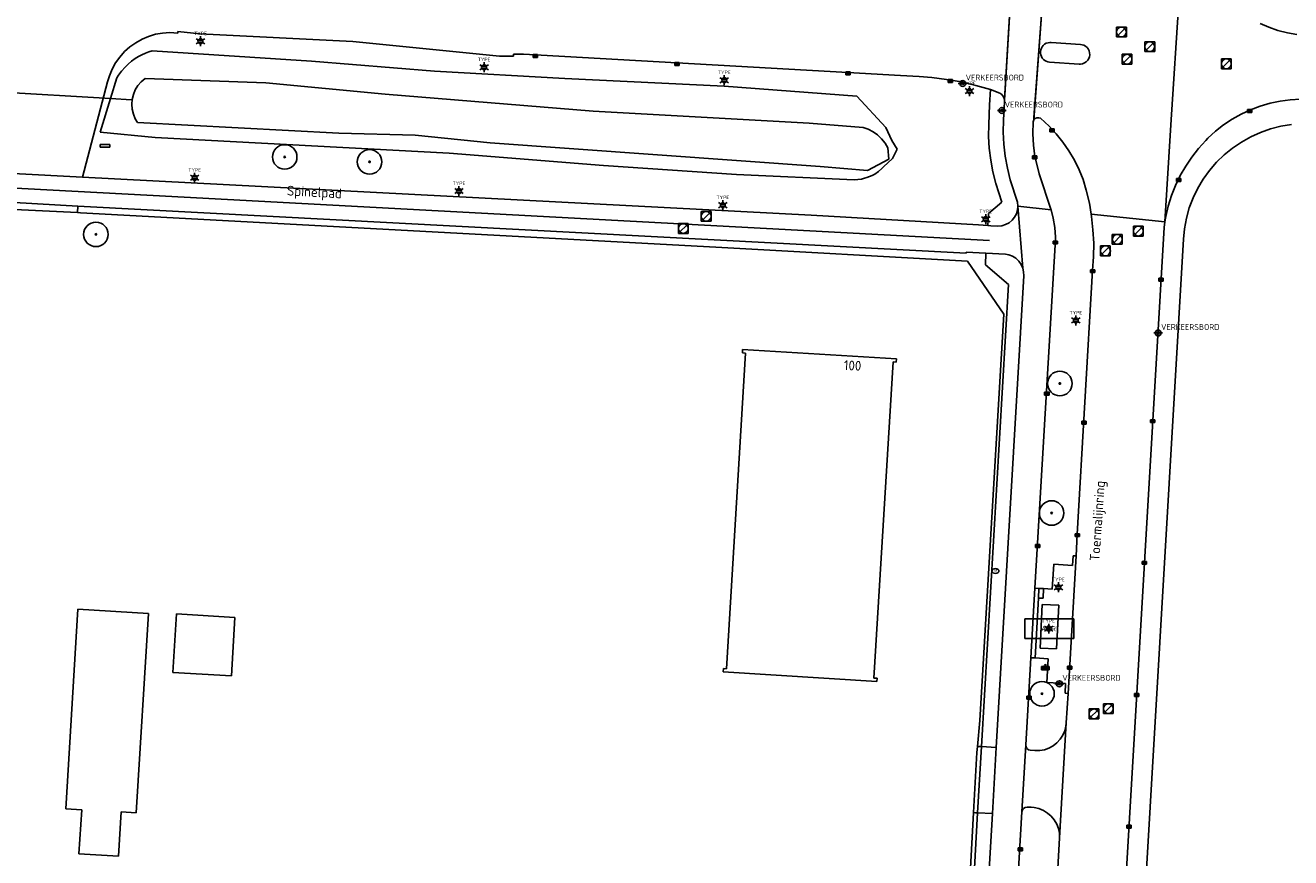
# Model space of a CAD drawing. Header units: metres. Extents: x 102000 to 105000, y 414600 to 420766.
# Tile 149 of 206: x 102756 to 102885, y 420154 to 420239. Entities that reach past the tile are written whole.
import ezdxf
from ezdxf.enums import TextEntityAlignment as Align

# ---------------------------------------------------------------- set-up
doc = ezdxf.new("R2010")
doc.units = ezdxf.units.M
doc.layers.get('0').update_dxf_attribs({"color": 8})
doc.styles.add('MtXpl_NLCS-ISO', font='NLCS-ISO.ttf')
doc.styles.add('NLCS-ISO', font='NLCS-ISO.ttf')

msp = doc.modelspace()

# ---------------------------------------------------------------- hatches: boundary and pattern name
at = {"ltscale": 0.1}
h = msp.add_hatch(color=256, dxfattribs=at)
edge = h.paths.add_edge_path()
edge.add_arc((102782.03, 420225.09), 0.075, 0, 360)
h = msp.add_hatch(color=256, dxfattribs=at)
edge = h.paths.add_edge_path()
edge.add_arc((102790.68, 420224.59), 0.075, 0, 360)
h = msp.add_hatch(color=256, dxfattribs=at)
edge = h.paths.add_edge_path()
edge.add_arc((102762.78, 420217.2), 0.075, 0, 360)
h = msp.add_hatch(color=256, dxfattribs=at)
edge = h.paths.add_edge_path()
edge.add_arc((102861.06, 420202), 0.075, 0, 360)
h = msp.add_hatch(color=256, dxfattribs=at)
edge = h.paths.add_edge_path()
edge.add_arc((102860.22, 420188.8), 0.075, 0, 360)
h = msp.add_hatch(color=256, dxfattribs=at)
edge = h.paths.add_edge_path()
edge.add_arc((102859.24, 420170.38), 0.075, 0, 360)

# ---------------------------------------------------------------- linework, layer by layer
for p, q in [((102872.39, 420228.36), (102873.78, 420250.55)), ((102858.4, 420229.1), (102859.45, 420242.97)), ((102858.4, 420228.86), (102859.45, 420242.97)), ((102855.4, 420230.96), (102856.04, 420241.2)), ((102855.99, 420240.5), (102855.44, 420231.38)), ((102881.47, 420238.69), (102882.37, 420238.3)), ((102767.49, 420237.09), (102768.16, 420237.37)), ((102768.16, 420237.37), (102768.86, 420237.59)), ((102768.86, 420237.59), (102769.58, 420237.72)), ((102769.58, 420237.72), (102770.31, 420237.77)), ((102770.31, 420237.77), (102771.12, 420237.72)), ((102771.12, 420237.72), (102771.15, 420237.87)), ((102771.15, 420237.87), (102773.37, 420237.63)), ((102773.37, 420237.63), (102788.96, 420236.85)), ((102867.84, 420238.32), (102866.84, 420238.32)), ((102866.84, 420238.32), (102866.84, 420237.32)), ((102866.98, 420237.46), (102867.69, 420238.17)), ((102867.84, 420237.32), (102867.84, 420238.32)), ((102882.37, 420238.3), (102883.3, 420237.98)), ((102883.3, 420237.98), (102884.26, 420237.74)), ((102884.26, 420237.74), (102885.23, 420237.58)), ((102765.71, 420235.82), (102766.25, 420236.3)), ((102766.25, 420236.3), (102766.85, 420236.73)), ((102766.85, 420236.73), (102767.49, 420237.09)), ((102773.21, 420236.98), (102773.67, 420236.98)), ((102773.21, 420236.78), (102773.67, 420236.78)), ((102788.96, 420236.85), (102803.94, 420235.36)), ((102859.18, 420236.18), (102859.11, 420236)), ((102859.26, 420236.32), (102859.18, 420236.18)), ((102859.37, 420236.46), (102859.26, 420236.32)), ((102859.51, 420236.58), (102859.37, 420236.46)), ((102859.67, 420236.67), (102859.51, 420236.58)), ((102859.86, 420236.73), (102859.67, 420236.67)), ((102860.04, 420236.76), (102859.86, 420236.73)), ((102860.16, 420236.75), (102860.04, 420236.76)), ((102863.17, 420236.56), (102860.16, 420236.75)), ((102863.35, 420236.53), (102863.17, 420236.56)), ((102863.52, 420236.47), (102863.35, 420236.53)), ((102863.69, 420236.38), (102863.52, 420236.47)), ((102863.84, 420236.24), (102863.69, 420236.38)), ((102863.95, 420236.1), (102863.84, 420236.24)), ((102864.04, 420235.92), (102863.95, 420236.1)), ((102866.84, 420237.32), (102867.84, 420237.32)), ((102870.73, 420236.82), (102869.73, 420236.82)), ((102869.73, 420236.82), (102869.73, 420235.82)), ((102869.87, 420235.97), (102870.58, 420236.67)), ((102870.73, 420235.82), (102870.73, 420236.82)), ((102764.79, 420234.68), (102765.22, 420235.27)), ((102765.22, 420235.27), (102765.71, 420235.82)), ((102766.42, 420234.85), (102766.07, 420234.55)), ((102766.78, 420235.11), (102766.42, 420234.85)), ((102767.12, 420235.32), (102766.78, 420235.11)), ((102767.46, 420235.5), (102767.12, 420235.32)), ((102767.85, 420235.68), (102767.46, 420235.5)), ((102768.17, 420235.8), (102767.85, 420235.68)), ((102768.53, 420235.91), (102768.17, 420235.8)), ((102784.75, 420234.84), (102768.53, 420235.91)), ((102797.31, 420233.83), (102784.75, 420234.84)), ((102803.94, 420235.36), (102805.35, 420235.36)), ((102805.35, 420235.36), (102805.36, 420235.57)), ((102805.36, 420235.57), (102806.36, 420235.56)), ((102806.36, 420235.56), (102822.02, 420234.67)), ((102807.37, 420235.24), (102807.82, 420235.54)), ((102807.82, 420235.24), (102807.37, 420235.54)), ((102807.82, 420235.54), (102807.37, 420235.54)), ((102807.37, 420235.54), (102807.37, 420235.24)), ((102807.37, 420235.24), (102807.82, 420235.24)), ((102807.82, 420235.24), (102807.82, 420235.54)), ((102859.11, 420236), (102859.09, 420235.83)), ((102859.09, 420235.83), (102859.09, 420235.66)), ((102859.09, 420235.66), (102859.12, 420235.48)), ((102859.12, 420235.48), (102859.18, 420235.32)), ((102859.18, 420235.32), (102859.27, 420235.16)), ((102859.27, 420235.16), (102859.39, 420235.03)), ((102859.39, 420235.03), (102859.53, 420234.92)), ((102859.53, 420234.92), (102859.68, 420234.84)), ((102859.68, 420234.84), (102859.84, 420234.78)), ((102859.84, 420234.78), (102860.02, 420234.75)), ((102863.56, 420234.67), (102863.73, 420234.77)), ((102863.73, 420234.77), (102863.9, 420234.95)), ((102863.9, 420234.95), (102864.01, 420235.12)), ((102864.01, 420235.12), (102864.07, 420235.29)), ((102864.1, 420235.71), (102864.04, 420235.92)), ((102864.07, 420235.29), (102864.11, 420235.49)), ((102864.11, 420235.49), (102864.1, 420235.71)), ((102868.41, 420235.55), (102867.41, 420235.55)), ((102867.41, 420235.55), (102867.41, 420234.55)), ((102867.56, 420234.69), (102868.27, 420235.4)), ((102868.41, 420234.55), (102868.41, 420235.55)), ((102869.73, 420235.82), (102870.73, 420235.82)), ((102878.53, 420235.08), (102877.53, 420235.08)), ((102877.53, 420235.08), (102877.53, 420234.08)), ((102877.68, 420234.23), (102878.39, 420234.94)), ((102878.53, 420234.08), (102878.53, 420235.08)), ((102764.15, 420233.36), (102764.43, 420234.04)), ((102764.43, 420234.04), (102764.79, 420234.68)), ((102765.4, 420233.84), (102765.1, 420233.43)), ((102765.75, 420234.24), (102765.4, 420233.84)), ((102766.07, 420234.55), (102765.75, 420234.24)), ((102810.59, 420233.09), (102797.31, 420233.83)), ((102802.13, 420234.33), (102802.6, 420234.33)), ((102802.13, 420234.13), (102802.6, 420234.13)), ((102821.8, 420234.42), (102822.25, 420234.72)), ((102822.25, 420234.42), (102821.8, 420234.72)), ((102822.25, 420234.72), (102821.8, 420234.72)), ((102821.8, 420234.72), (102821.8, 420234.42)), ((102821.8, 420234.42), (102822.25, 420234.42)), ((102822.02, 420234.67), (102839.46, 420233.71)), ((102822.25, 420234.42), (102822.25, 420234.72)), ((102839.24, 420233.46), (102839.69, 420233.76)), ((102839.69, 420233.46), (102839.24, 420233.76)), ((102839.69, 420233.76), (102839.24, 420233.76)), ((102839.24, 420233.76), (102839.24, 420233.46)), ((102839.46, 420233.71), (102844.83, 420233.4)), ((102839.69, 420233.46), (102839.69, 420233.76)), ((102860.02, 420234.75), (102863.02, 420234.56)), ((102863.02, 420234.56), (102863.18, 420234.56)), ((102863.18, 420234.56), (102863.37, 420234.59)), ((102863.37, 420234.59), (102863.56, 420234.67)), ((102867.41, 420234.55), (102868.41, 420234.55)), ((102877.53, 420234.08), (102878.53, 420234.08)), ((102761.41, 420223.03), (102763.95, 420232.73)), ((102763.95, 420232.73), (102764.15, 420233.36)), ((102764.92, 420233.15), (102764.26, 420231.03)), ((102765.1, 420233.43), (102764.92, 420233.15)), ((102767.07, 420232.36), (102766.8, 420231.92)), ((102767.4, 420232.74), (102767.07, 420232.36)), ((102767.79, 420233.07), (102767.4, 420232.74)), ((102780.12, 420232.63), (102767.79, 420233.07)), ((102792.27, 420231.5), (102780.12, 420232.63)), ((102826.83, 420232.31), (102810.59, 420233.09)), ((102826.62, 420233.01), (102827.08, 420233.01)), ((102826.62, 420232.81), (102827.08, 420232.81)), ((102840.35, 420231.28), (102826.83, 420232.31)), ((102839.24, 420233.46), (102839.69, 420233.46)), ((102844.83, 420233.4), (102846.7, 420233.28)), ((102846.7, 420233.28), (102848.01, 420233.18)), ((102848.01, 420233.18), (102849.52, 420232.99)), ((102849.52, 420232.99), (102851.02, 420232.73)), ((102849.68, 420232.67), (102850.13, 420232.97)), ((102850.13, 420232.67), (102849.68, 420232.97)), ((102850.13, 420232.97), (102849.68, 420232.97)), ((102849.68, 420232.97), (102849.68, 420232.67)), ((102849.68, 420232.67), (102850.13, 420232.67)), ((102850.13, 420232.67), (102850.13, 420232.97)), ((102850.71, 420232.57), (102851.61, 420232.57)), ((102851.02, 420232.73), (102852.51, 420232.38)), ((102852.51, 420232.38), (102853.98, 420231.96)), ((102764.26, 420231.03), (102749.8, 420231.89)), ((102764.26, 420231.03), (102763.21, 420227.6)), ((102764.26, 420231.03), (102766.41, 420230.9)), ((102766.48, 420230.96), (102766.44, 420230.46)), ((102766.6, 420231.46), (102766.48, 420230.96)), ((102766.8, 420231.92), (102766.6, 420231.46)), ((102813.49, 420229.74), (102792.27, 420231.5)), ((102843.31, 420228.09), (102840.35, 420231.28)), ((102851.62, 420231.9), (102852.09, 420231.9)), ((102851.62, 420231.7), (102852.09, 420231.7)), ((102853.98, 420231.96), (102853.89, 420230.39)), ((102853.98, 420231.96), (102854.95, 420231.59)), ((102854.95, 420231.59), (102855.14, 420231.45)), ((102855.14, 420231.45), (102855.31, 420231.22)), ((102855.31, 420231.22), (102855.4, 420230.96)), ((102855.44, 420231.38), (102855.4, 420230.96)), ((102855.4, 420230.96), (102855.42, 420230.69)), ((102884.55, 420230.92), (102883.51, 420230.78)), ((102885.6, 420230.98), (102884.55, 420230.92)), ((102766.44, 420230.46), (102766.48, 420229.95)), ((102766.48, 420229.95), (102766.6, 420229.46)), ((102835.49, 420228.54), (102813.49, 420229.74)), ((102853.89, 420230.39), (102853.81, 420228.41)), ((102854.69, 420229.83), (102855.59, 420229.82)), ((102855.42, 420230.69), (102855.3, 420228.84)), ((102880.5, 420229.9), (102879.55, 420229.46)), ((102880.2, 420229.61), (102880.65, 420229.91)), ((102880.65, 420229.61), (102880.2, 420229.91)), ((102880.65, 420229.91), (102880.2, 420229.91)), ((102880.2, 420229.91), (102880.2, 420229.61)), ((102881.48, 420230.27), (102880.5, 420229.9)), ((102880.65, 420229.61), (102880.65, 420229.91)), ((102882.49, 420230.57), (102881.48, 420230.27)), ((102883.51, 420230.78), (102882.49, 420230.57)), ((102766.6, 420229.46), (102766.79, 420228.99)), ((102766.79, 420228.99), (102767.02, 420228.6)), ((102767.02, 420228.6), (102787.54, 420227.53)), ((102841.01, 420228.09), (102835.49, 420228.54)), ((102853.81, 420228.41), (102853.79, 420227.19)), ((102855.3, 420228.84), (102855.28, 420227.61)), ((102858.32, 420227.43), (102858.33, 420228.67)), ((102858.33, 420228.67), (102858.4, 420228.86)), ((102858.4, 420228.86), (102858.4, 420229.1)), ((102858.53, 420229.01), (102858.4, 420228.86)), ((102858.72, 420229.09), (102858.53, 420229.01)), ((102858.92, 420229.09), (102858.72, 420229.09)), ((102859.1, 420229.03), (102858.92, 420229.09)), ((102859.96, 420228.23), (102859.1, 420229.03)), ((102871.77, 420218.46), (102872.39, 420228.36)), ((102877.76, 420228.36), (102876.94, 420227.71)), ((102878.63, 420228.94), (102877.76, 420228.36)), ((102879.55, 420229.46), (102878.63, 420228.94)), ((102880.2, 420229.61), (102880.65, 420229.61)), ((102884.68, 420228.39), (102883.6, 420228.21)), ((102763.21, 420227.6), (102768.82, 420227.06)), ((102768.82, 420227.06), (102798.81, 420225.49)), ((102787.54, 420227.53), (102795.32, 420227.3)), ((102795.32, 420227.3), (102802.99, 420226.53)), ((102841.52, 420227.92), (102841.01, 420228.09)), ((102842.02, 420227.66), (102841.52, 420227.92)), ((102842.48, 420227.34), (102842.02, 420227.66)), ((102842.89, 420226.95), (102842.48, 420227.34)), ((102843.94, 420226.75), (102843.31, 420228.09)), ((102853.79, 420227.19), (102853.86, 420225.97)), ((102855.28, 420227.61), (102855.34, 420226.38)), ((102858.39, 420226.3), (102858.32, 420227.43)), ((102860.7, 420227.43), (102859.96, 420228.23)), ((102860.04, 420227.64), (102860.49, 420227.94)), ((102860.49, 420227.64), (102860.04, 420227.94)), ((102860.49, 420227.94), (102860.04, 420227.94)), ((102860.04, 420227.94), (102860.04, 420227.64)), ((102860.04, 420227.64), (102860.49, 420227.64)), ((102860.49, 420227.64), (102860.49, 420227.94)), ((102861.38, 420226.59), (102860.7, 420227.43)), ((102876.94, 420227.71), (102876.16, 420227.01)), ((102880.52, 420227.14), (102879.57, 420226.61)), ((102881.51, 420227.59), (102880.52, 420227.14)), ((102882.54, 420227.95), (102881.51, 420227.59)), ((102883.6, 420228.21), (102882.54, 420227.95)), ((102763.2, 420226.35), (102764.2, 420226.35)), ((102763.2, 420226.1), (102763.2, 420226.35)), ((102764.2, 420226.1), (102763.2, 420226.1)), ((102764.2, 420226.35), (102764.2, 420226.1)), ((102802.99, 420226.53), (102836.64, 420224.11)), ((102843.24, 420226.51), (102842.89, 420226.95)), ((102843.52, 420226.03), (102843.24, 420226.51)), ((102843.62, 420224.87), (102843.52, 420226.03)), ((102844.47, 420225.89), (102843.94, 420226.75)), ((102843.99, 420224.92), (102844.47, 420225.89)), ((102853.86, 420225.97), (102854.01, 420224.76)), ((102855.34, 420226.38), (102855.49, 420225.16)), ((102858.5, 420225.15), (102858.39, 420226.3)), ((102861.99, 420225.7), (102861.38, 420226.59)), ((102875.2, 420225.96), (102874.51, 420225.08)), ((102875.95, 420226.78), (102875.2, 420225.96)), ((102876.16, 420227.01), (102875.95, 420226.78)), ((102878.66, 420226), (102877.82, 420225.31)), ((102879.57, 420226.61), (102878.66, 420226)), ((102798.81, 420225.49), (102814.54, 420224.23)), ((102841.45, 420223.7), (102843.62, 420224.87)), ((102843.09, 420224.07), (102843.99, 420224.92)), ((102854.01, 420224.76), (102854.23, 420223.57)), ((102855.49, 420225.16), (102855.71, 420223.95)), ((102858.28, 420224.9), (102858.73, 420225.2)), ((102858.73, 420224.9), (102858.28, 420225.2)), ((102858.73, 420225.2), (102858.28, 420225.2)), ((102858.28, 420225.2), (102858.28, 420224.9)), ((102858.28, 420224.9), (102858.73, 420224.9)), ((102858.87, 420223.69), (102858.5, 420225.15)), ((102858.73, 420224.9), (102858.73, 420225.2)), ((102862.54, 420224.76), (102861.99, 420225.7)), ((102863.02, 420223.78), (102862.54, 420224.76)), ((102874.51, 420225.08), (102873.89, 420224.16)), ((102877.04, 420224.55), (102876.32, 420223.72)), ((102877.82, 420225.31), (102877.04, 420224.55)), ((102768.63, 420221.17), (102716.09, 420223.89)), ((102754.36, 420223.4), (102761.41, 420223.03)), ((102814.54, 420224.23), (102828.1, 420223.29)), ((102828.1, 420223.29), (102840.1, 420222.77)), ((102836.64, 420224.11), (102841.45, 420223.7)), ((102841.66, 420223.08), (102841.91, 420223.2)), ((102841.91, 420223.2), (102842.2, 420223.35)), ((102842.2, 420223.35), (102842.56, 420223.59)), ((102842.56, 420223.59), (102842.92, 420223.9)), ((102842.92, 420223.9), (102843.09, 420224.07)), ((102854.23, 420223.57), (102854.53, 420222.38)), ((102855.71, 420223.95), (102856.01, 420222.75)), ((102858.96, 420223.37), (102858.87, 420223.69)), ((102860.15, 420219.77), (102858.96, 420223.37)), ((102863.43, 420222.78), (102863.02, 420223.78)), ((102873.34, 420223.19), (102872.86, 420222.19)), ((102873.89, 420224.16), (102873.34, 420223.19)), ((102876.32, 420223.72), (102875.68, 420222.84)), ((102835.71, 420219.14), (102761.41, 420223.03)), ((102772.62, 420223.07), (102773.08, 420223.07)), ((102772.62, 420222.87), (102773.08, 420222.87)), ((102840.1, 420222.77), (102840.48, 420222.79)), ((102840.48, 420222.79), (102840.84, 420222.84)), ((102840.84, 420222.84), (102841.15, 420222.91)), ((102841.15, 420222.91), (102841.38, 420222.98)), ((102841.38, 420222.98), (102841.66, 420223.08)), ((102854.53, 420222.38), (102855.16, 420220.48)), ((102856.01, 420222.75), (102856.73, 420220.47)), ((102863.76, 420221.72), (102863.43, 420222.78)), ((102872.86, 420222.19), (102872.45, 420221.15)), ((102872.94, 420222.6), (102873.39, 420222.9)), ((102873.39, 420222.6), (102872.94, 420222.9)), ((102873.39, 420222.9), (102872.94, 420222.9)), ((102872.94, 420222.9), (102872.94, 420222.6)), ((102872.94, 420222.6), (102873.39, 420222.6)), ((102873.39, 420222.6), (102873.39, 420222.9)), ((102875.12, 420221.9), (102874.65, 420220.92)), ((102875.68, 420222.84), (102875.12, 420221.9)), ((102853.88, 420216.59), (102768.63, 420221.17)), ((102799.56, 420221.71), (102800.03, 420221.71)), ((102799.56, 420221.51), (102800.03, 420221.51)), ((102864.07, 420220.38), (102863.76, 420221.72)), ((102872.45, 420221.15), (102872.12, 420220.09)), ((102874.65, 420220.92), (102874.26, 420219.9)), ((102754.47, 420219.75), (102760.9, 420219.42)), ((102754.49, 420220.45), (102760.94, 420220.07)), ((102760.9, 420219.42), (102760.94, 420220.07)), ((102760.9, 420219.42), (102761.21, 420219.4)), ((102761.21, 420219.4), (102760.9, 420219.42)), ((102760.94, 420220.07), (102851.51, 420215.28)), ((102761.21, 420219.4), (102825.98, 420215.88)), ((102825.98, 420215.88), (102761.21, 420219.4)), ((102825.5, 420219.54), (102824.5, 420219.54)), ((102824.5, 420219.54), (102824.5, 420218.54)), ((102824.65, 420218.69), (102825.36, 420219.39)), ((102825.5, 420218.54), (102825.5, 420219.54)), ((102826.47, 420220.27), (102826.93, 420220.27)), ((102826.47, 420220.07), (102826.93, 420220.07)), ((102853.78, 420219.31), (102853.73, 420218.1)), ((102855.16, 420220.48), (102853.78, 420219.31)), ((102856.63, 420219.29), (102856.44, 420218.94)), ((102856.74, 420219.68), (102856.63, 420219.29)), ((102856.73, 420220.47), (102856.78, 420220.07)), ((102856.78, 420220.07), (102856.74, 420219.68)), ((102857.28, 420213.77), (102856.78, 420220.07)), ((102856.78, 420220.07), (102860.17, 420219.71)), ((102860.17, 420219.71), (102860.15, 420219.77)), ((102860.38, 420218.84), (102860.17, 420219.71)), ((102864.26, 420219.27), (102864.07, 420220.38)), ((102872.12, 420220.09), (102871.86, 420219.01)), ((102874.26, 420219.9), (102873.96, 420218.85)), ((102823.17, 420218.3), (102822.17, 420218.3)), ((102822.17, 420218.3), (102822.17, 420217.3)), ((102822.32, 420217.45), (102823.02, 420218.15)), ((102823.17, 420217.3), (102823.17, 420218.3)), ((102824.5, 420218.54), (102825.5, 420218.54)), ((102852.75, 420218.16), (102835.71, 420219.14)), ((102853.73, 420218.1), (102852.75, 420218.16)), ((102853.27, 420218.85), (102853.73, 420218.85)), ((102853.27, 420218.65), (102853.73, 420218.65)), ((102854.03, 420218.08), (102853.73, 420218.1)), ((102854.74, 420218.05), (102854.03, 420218.08)), ((102855.14, 420218.08), (102854.74, 420218.05)), ((102855.53, 420218.2), (102855.14, 420218.08)), ((102855.88, 420218.38), (102855.53, 420218.2)), ((102856.19, 420218.63), (102855.88, 420218.38)), ((102856.44, 420218.94), (102856.19, 420218.63)), ((102860.54, 420217.89), (102860.38, 420218.84)), ((102864.26, 420219.27), (102871.77, 420218.46)), ((102864.29, 420219.02), (102864.26, 420219.27)), ((102864.44, 420217.66), (102864.29, 420219.02)), ((102869.56, 420218.03), (102868.56, 420218.03)), ((102868.56, 420218.03), (102868.56, 420217.03)), ((102869.56, 420217.03), (102869.56, 420218.03)), ((102871.77, 420218.46), (102871.68, 420217.9)), ((102871.86, 420219.01), (102871.77, 420218.46)), ((102873.96, 420218.85), (102873.76, 420217.78)), ((102822.17, 420217.3), (102823.17, 420217.3)), ((102858.5, 420181.15), (102860.62, 420216.72)), ((102860.61, 420216.92), (102860.54, 420217.89)), ((102860.62, 420216.72), (102860.61, 420216.92)), ((102864.51, 420216.29), (102864.44, 420217.66)), ((102867.4, 420217.2), (102866.4, 420217.2)), ((102866.4, 420217.2), (102866.4, 420216.2)), ((102866.55, 420216.35), (102867.26, 420217.06)), ((102871.68, 420217.9), (102867.26, 420142.27)), ((102867.4, 420216.2), (102867.4, 420217.2)), ((102868.56, 420217.03), (102869.56, 420217.03)), ((102868.7, 420217.18), (102869.41, 420217.89)), ((102873.76, 420217.78), (102873.65, 420216.7)), ((102851.65, 420214.48), (102825.98, 420215.88)), ((102825.98, 420215.88), (102851.65, 420214.48)), ((102860.37, 420216.22), (102860.82, 420216.52)), ((102860.82, 420216.22), (102860.37, 420216.52)), ((102860.82, 420216.52), (102860.37, 420216.52)), ((102860.37, 420216.52), (102860.37, 420216.22)), ((102860.37, 420216.22), (102860.82, 420216.22)), ((102860.82, 420216.22), (102860.82, 420216.52)), ((102864.5, 420214.92), (102864.51, 420216.29)), ((102866.2, 420216.02), (102865.2, 420216.02)), ((102865.2, 420216.02), (102865.2, 420215.02)), ((102865.35, 420215.17), (102866.06, 420215.88)), ((102866.2, 420215.02), (102866.2, 420216.02)), ((102866.4, 420216.2), (102867.4, 420216.2)), ((102873.65, 420216.7), (102869.31, 420142.34)), ((102851.51, 420215.28), (102851.51, 420215.38)), ((102851.51, 420215.38), (102853.52, 420215.3)), ((102855.36, 420209.08), (102851.65, 420214.48)), ((102851.65, 420214.48), (102855.36, 420209.08)), ((102853.52, 420215.3), (102853.48, 420214.11)), ((102853.52, 420215.3), (102855.53, 420215.19)), ((102855.53, 420215.19), (102855.85, 420215.12)), ((102855.85, 420215.12), (102856.24, 420214.98)), ((102856.24, 420214.98), (102856.58, 420214.76)), ((102856.58, 420214.76), (102856.88, 420214.47)), ((102856.88, 420214.47), (102857.11, 420214.14)), ((102857.11, 420214.14), (102857.28, 420213.77)), ((102864.4, 420213.55), (102864.5, 420214.92)), ((102865.2, 420215.02), (102866.2, 420215.02)), ((102853.48, 420214.11), (102855.81, 420212.08)), ((102854.58, 420164.89), (102857.38, 420212.96)), ((102857.37, 420213.37), (102857.28, 420213.77)), ((102857.38, 420212.96), (102857.37, 420213.37)), ((102862.84, 420186.64), (102864.4, 420213.55)), ((102864.18, 420213.3), (102864.63, 420213.6)), ((102864.63, 420213.3), (102864.18, 420213.6)), ((102864.63, 420213.6), (102864.18, 420213.6)), ((102864.18, 420213.6), (102864.18, 420213.3)), ((102864.18, 420213.3), (102864.63, 420213.3)), ((102864.63, 420213.3), (102864.63, 420213.6)), ((102855.81, 420212.08), (102853.07, 420164.99)), ((102871.15, 420212.43), (102871.6, 420212.73)), ((102871.6, 420212.43), (102871.15, 420212.73)), ((102871.6, 420212.73), (102871.15, 420212.73)), ((102871.15, 420212.73), (102871.15, 420212.43)), ((102871.15, 420212.43), (102871.6, 420212.43)), ((102871.6, 420212.43), (102871.6, 420212.73)), ((102852.9, 420167.65), (102855.36, 420209.08)), ((102855.36, 420209.08), (102852.9, 420167.65)), ((102862.46, 420208.53), (102862.92, 420208.53)), ((102862.46, 420208.33), (102862.92, 420208.33)), ((102870.63, 420207.15), (102871.53, 420207.15)), ((102829.02, 420205.1), (102827.09, 420172.92)), ((102828.72, 420205.45), (102828.7, 420205.12)), ((102828.7, 420205.12), (102829.02, 420205.1)), ((102844.4, 420204.51), (102828.72, 420205.45)), ((102842.11, 420171.98), (102844.06, 420204.2)), ((102844.06, 420204.2), (102844.38, 420204.18)), ((102844.38, 420204.18), (102844.4, 420204.51)), ((102859.51, 420200.81), (102859.96, 420201.11)), ((102859.96, 420200.81), (102859.51, 420201.11)), ((102859.96, 420201.11), (102859.51, 420201.11)), ((102859.51, 420201.11), (102859.51, 420200.81)), ((102859.51, 420200.81), (102859.96, 420200.81)), ((102859.96, 420200.81), (102859.96, 420201.11)), ((102863.29, 420197.86), (102863.74, 420198.16)), ((102863.74, 420197.86), (102863.29, 420198.16)), ((102863.74, 420198.16), (102863.29, 420198.16)), ((102863.29, 420198.16), (102863.29, 420197.86)), ((102863.29, 420197.86), (102863.74, 420197.86)), ((102863.74, 420197.86), (102863.74, 420198.16)), ((102870.3, 420198.01), (102870.75, 420198.31)), ((102870.75, 420198.01), (102870.3, 420198.31)), ((102870.75, 420198.31), (102870.3, 420198.31)), ((102870.3, 420198.31), (102870.3, 420198.01)), ((102870.3, 420198.01), (102870.75, 420198.01)), ((102870.75, 420198.01), (102870.75, 420198.31)), ((102862.62, 420186.39), (102863.07, 420186.69)), ((102863.07, 420186.39), (102862.62, 420186.69)), ((102863.07, 420186.69), (102862.62, 420186.69)), ((102862.62, 420186.69), (102862.62, 420186.39)), ((102862.62, 420186.39), (102863.07, 420186.39)), ((102862.72, 420184.42), (102862.84, 420186.64)), ((102863.07, 420186.39), (102863.07, 420186.69)), ((102858.57, 420185.3), (102859.02, 420185.6)), ((102859.02, 420185.3), (102858.57, 420185.6)), ((102859.02, 420185.6), (102858.57, 420185.6)), ((102858.57, 420185.6), (102858.57, 420185.3)), ((102858.57, 420185.3), (102859.02, 420185.3)), ((102859.02, 420185.3), (102859.02, 420185.6)), ((102860.28, 420181.04), (102860.44, 420183.57)), ((102860.44, 420183.57), (102862.34, 420183.44)), ((102861.9, 420170.42), (102862.72, 420184.42)), ((102862.34, 420183.44), (102862.41, 420184.43)), ((102862.41, 420184.43), (102862.72, 420184.42)), ((102869.46, 420183.57), (102869.91, 420183.87)), ((102869.91, 420183.57), (102869.46, 420183.87)), ((102869.91, 420183.87), (102869.46, 420183.87)), ((102869.46, 420183.87), (102869.46, 420183.57)), ((102869.46, 420183.57), (102869.91, 420183.57)), ((102869.91, 420183.57), (102869.91, 420183.87)), ((102858.09, 420174.05), (102858.5, 420181.15)), ((102858.5, 420181.15), (102858.92, 420181.12)), ((102858.92, 420181.12), (102858.89, 420180.12)), ((102858.92, 420181.12), (102859.41, 420181.09)), ((102859.36, 420180.12), (102859.41, 420181.09)), ((102859.41, 420181.09), (102860.28, 420181.04)), ((102860.67, 420181.33), (102861.14, 420181.33)), ((102860.67, 420181.13), (102861.14, 420181.13)), ((102858.53, 420174.03), (102858.89, 420180.12)), ((102858.89, 420180.12), (102859.36, 420180.12)), ((102859.27, 420179.49), (102859.05, 420175.04)), ((102860.95, 420179.41), (102859.27, 420179.49)), ((102860.73, 420174.96), (102860.95, 420179.41)), ((102760.94, 420179.01), (102759.7, 420158.66)), ((102768.13, 420178.57), (102760.94, 420179.01)), ((102766.9, 420158.24), (102768.13, 420178.57)), ((102770.99, 420178.53), (102770.63, 420172.56)), ((102776.96, 420178.16), (102770.99, 420178.53)), ((102776.59, 420172.2), (102776.96, 420178.16)), ((102862.5, 420178.01), (102857.5, 420178.01)), ((102857.5, 420178.01), (102857.5, 420176.01)), ((102862.5, 420176.01), (102862.5, 420178.01)), ((102859.69, 420177.12), (102860.15, 420177.12)), ((102859.69, 420176.92), (102860.15, 420176.92)), ((102857.5, 420176.01), (102862.5, 420176.01)), ((102859.05, 420175.04), (102860.73, 420174.96)), ((102826.77, 420172.94), (102826.75, 420172.61)), ((102827.09, 420172.92), (102826.77, 420172.94)), ((102857.58, 420165.16), (102858.09, 420174.05)), ((102858.53, 420174.03), (102858.09, 420174.05)), ((102859.88, 420173.94), (102858.53, 420174.03)), ((102859.98, 420173.16), (102859.18, 420173.16)), ((102859.24, 420173.06), (102859.18, 420173.16)), ((102859.18, 420173.16), (102859.18, 420172.81)), ((102859.24, 420173), (102859.18, 420172.81)), ((102859.92, 420173.06), (102859.24, 420173.06)), ((102859.24, 420173), (102859.24, 420173.06)), ((102859.92, 420173), (102859.24, 420173)), ((102859.28, 420172.96), (102859.25, 420172.86)), ((102859.91, 420172.86), (102859.25, 420172.86)), ((102859.88, 420172.96), (102859.28, 420172.96)), ((102859.74, 420171.54), (102859.88, 420173.94)), ((102859.88, 420172.96), (102859.91, 420172.86)), ((102859.92, 420173.06), (102859.98, 420173.16)), ((102859.92, 420173), (102859.92, 420173.06)), ((102859.92, 420173), (102859.98, 420172.81)), ((102859.98, 420173.16), (102859.98, 420172.81)), ((102861.83, 420172.88), (102862.28, 420173.18)), ((102862.28, 420172.88), (102861.83, 420173.18)), ((102862.28, 420173.18), (102861.83, 420173.18)), ((102861.83, 420173.18), (102861.83, 420172.88)), ((102861.83, 420172.88), (102862.28, 420172.88)), ((102862.28, 420172.88), (102862.28, 420173.18)), ((102770.63, 420172.56), (102776.59, 420172.2)), ((102826.75, 420172.61), (102842.41, 420171.64)), ((102842.43, 420171.96), (102842.11, 420171.98)), ((102842.41, 420171.64), (102842.43, 420171.96)), ((102859.98, 420172.81), (102859.18, 420172.81)), ((102861.64, 420171.44), (102859.74, 420171.54)), ((102860.56, 420171.4), (102861.46, 420171.4)), ((102861.59, 420170.44), (102861.64, 420171.44)), ((102861.9, 420170.42), (102861.59, 420170.44)), ((102861.71, 420167.41), (102861.9, 420170.42)), ((102868.67, 420170.11), (102869.12, 420170.41)), ((102869.12, 420170.11), (102868.67, 420170.41)), ((102869.12, 420170.41), (102868.67, 420170.41)), ((102868.67, 420170.41), (102868.67, 420170.11)), ((102869.12, 420170.11), (102869.12, 420170.41)), ((102857.7, 420169.84), (102858.15, 420170.14)), ((102858.15, 420169.84), (102857.7, 420170.14)), ((102858.15, 420170.14), (102857.7, 420170.14)), ((102857.7, 420170.14), (102857.7, 420169.84)), ((102857.7, 420169.84), (102858.15, 420169.84)), ((102858.15, 420169.84), (102858.15, 420170.14)), ((102866.5, 420169.36), (102865.5, 420169.36)), ((102865.5, 420169.36), (102865.5, 420168.36)), ((102865.65, 420168.51), (102866.35, 420169.22)), ((102866.5, 420168.36), (102866.5, 420169.36)), ((102868.67, 420170.11), (102869.12, 420170.11)), ((102865.05, 420168.83), (102864.05, 420168.83)), ((102864.05, 420168.83), (102864.05, 420167.83)), ((102864.05, 420167.83), (102865.05, 420167.83)), ((102864.2, 420167.98), (102864.9, 420168.68)), ((102865.05, 420167.83), (102865.05, 420168.83)), ((102865.5, 420168.36), (102866.5, 420168.36)), ((102852.65, 420165.01), (102852.9, 420167.65)), ((102852.9, 420167.65), (102852.65, 420165.01)), ((102861.04, 420155.68), (102861.71, 420167.41)), ((102861.56, 420166.6), (102861.36, 420166.15)), ((102861.68, 420167.07), (102861.56, 420166.6)), ((102861.71, 420167.41), (102861.68, 420167.07)), ((102857.2, 420158.35), (102857.58, 420165.16)), ((102857.61, 420164.97), (102857.58, 420165.16)), ((102860.76, 420165.38), (102860.38, 420165.08)), ((102861.09, 420165.74), (102860.76, 420165.38)), ((102861.36, 420166.15), (102861.09, 420165.74)), ((102852.59, 420164.38), (102852.26, 420158.27)), ((102852.65, 420165.01), (102852.59, 420164.38)), ((102853.07, 420164.99), (102852.65, 420165.01)), ((102852.68, 420158.25), (102853.07, 420164.99)), ((102854.58, 420164.89), (102853.07, 420164.99)), ((102854.18, 420158.17), (102854.58, 420164.89)), ((102857.71, 420164.79), (102857.61, 420164.97)), ((102857.87, 420164.67), (102857.71, 420164.79)), ((102858.05, 420164.63), (102857.87, 420164.67)), ((102858.52, 420164.59), (102858.05, 420164.63)), ((102859.01, 420164.6), (102858.52, 420164.59)), ((102859.49, 420164.68), (102859.01, 420164.6)), ((102859.95, 420164.84), (102859.49, 420164.68)), ((102860.38, 420165.08), (102859.95, 420164.84)), ((102759.7, 420158.66), (102761.33, 420158.56)), ((102857.24, 420158.54), (102857.36, 420158.7)), ((102857.36, 420158.7), (102857.53, 420158.8)), ((102857.53, 420158.8), (102857.72, 420158.82)), ((102857.72, 420158.82), (102858.15, 420158.81)), ((102858.15, 420158.81), (102858.45, 420158.78)), ((102858.45, 420158.78), (102858.93, 420158.67)), ((102858.93, 420158.67), (102859.39, 420158.48)), ((102761.33, 420158.56), (102761.05, 420154.07)), ((102765.09, 420153.83), (102765.37, 420158.34)), ((102765.37, 420158.34), (102766.9, 420158.24)), ((102852.26, 420158.27), (102851.75, 420148.84)), ((102851.75, 420148.84), (102852.26, 420158.27)), ((102852.68, 420158.25), (102852.13, 420148.81)), ((102852.26, 420158.27), (102852.47, 420158.26)), ((102852.47, 420158.26), (102852.68, 420158.25)), ((102852.68, 420158.25), (102854.18, 420158.17)), ((102853.2, 420141.35), (102854.18, 420158.17)), ((102856.14, 420140.48), (102857.2, 420158.35)), ((102857.2, 420158.35), (102857.24, 420158.54)), ((102859.39, 420158.48), (102859.81, 420158.22)), ((102859.81, 420158.22), (102860.18, 420157.9)), ((102860.18, 420157.9), (102860.49, 420157.53)), ((102860.49, 420157.53), (102860.74, 420157.1)), ((102860.74, 420157.1), (102860.92, 420156.64)), ((102860.92, 420156.64), (102861.02, 420156.16)), ((102861.02, 420156.16), (102861.04, 420155.68)), ((102867.89, 420156.68), (102868.34, 420156.98)), ((102868.34, 420156.68), (102867.89, 420156.98)), ((102868.34, 420156.98), (102867.89, 420156.98)), ((102867.89, 420156.98), (102867.89, 420156.68)), ((102867.89, 420156.68), (102868.34, 420156.68)), ((102868.34, 420156.68), (102868.34, 420156.98)), ((102860.3, 420142.76), (102861.04, 420155.68)), ((102761.05, 420154.07), (102765.09, 420153.83)), ((102856.8, 420154.37), (102857.26, 420154.67)), ((102857.26, 420154.37), (102856.8, 420154.67)), ((102857.26, 420154.67), (102856.8, 420154.67)), ((102856.8, 420154.67), (102856.8, 420154.37)), ((102856.8, 420154.37), (102857.26, 420154.37)), ((102857.26, 420154.37), (102857.26, 420154.67))]:
    msp.add_line(p, q)
for p, q in [((102773.44, 420237.13), (102773.44, 420237.39)), ((102773.22, 420237.01), (102773, 420237.13)), ((102773.22, 420236.75), (102773, 420236.63)), ((102773.44, 420236.63), (102773.44, 420236.37)), ((102773.66, 420237.01), (102773.88, 420237.13)), ((102773.66, 420236.75), (102773.88, 420236.63)), ((102802.14, 420234.36), (102801.93, 420234.48)), ((102802.14, 420234.1), (102801.93, 420233.98)), ((102802.36, 420234.48), (102802.36, 420234.74)), ((102802.36, 420233.98), (102802.36, 420233.72)), ((102802.58, 420234.36), (102802.8, 420234.48)), ((102802.58, 420234.1), (102802.8, 420233.98)), ((102826.63, 420233.04), (102826.41, 420233.16)), ((102826.63, 420232.78), (102826.41, 420232.66)), ((102826.85, 420233.16), (102826.85, 420233.42)), ((102826.85, 420232.66), (102826.85, 420232.4)), ((102827.07, 420233.04), (102827.29, 420233.16)), ((102827.07, 420232.78), (102827.29, 420232.66)), ((102851.85, 420232.05), (102851.85, 420232.3)), ((102851.63, 420231.92), (102851.42, 420232.05)), ((102851.63, 420231.67), (102851.42, 420231.54)), ((102851.85, 420231.54), (102851.85, 420231.29)), ((102852.07, 420231.92), (102852.29, 420232.05)), ((102852.07, 420231.67), (102852.29, 420231.54)), ((102772.63, 420223.09), (102772.41, 420223.22)), ((102772.85, 420223.22), (102772.85, 420223.47)), ((102773.07, 420223.09), (102773.29, 420223.22)), ((102772.63, 420222.84), (102772.41, 420222.71)), ((102772.85, 420222.71), (102772.85, 420222.46)), ((102773.07, 420222.84), (102773.29, 420222.71)), ((102799.8, 420221.87), (102799.8, 420222.12)), ((102799.58, 420221.74), (102799.36, 420221.87)), ((102799.58, 420221.49), (102799.36, 420221.36)), ((102799.8, 420221.36), (102799.8, 420221.11)), ((102800.02, 420221.74), (102800.24, 420221.87)), ((102800.02, 420221.49), (102800.24, 420221.36)), ((102826.7, 420220.43), (102826.7, 420220.68)), ((102826.48, 420220.3), (102826.26, 420220.43)), ((102826.48, 420220.05), (102826.26, 420219.92)), ((102826.7, 420219.92), (102826.7, 420219.67)), ((102826.92, 420220.3), (102827.14, 420220.43)), ((102826.92, 420220.05), (102827.14, 420219.92)), ((102853.28, 420218.87), (102853.06, 420219)), ((102853.28, 420218.62), (102853.06, 420218.49)), ((102853.5, 420219), (102853.5, 420219.25)), ((102853.5, 420218.49), (102853.5, 420218.24)), ((102853.72, 420218.87), (102853.94, 420219)), ((102853.72, 420218.62), (102853.94, 420218.49)), ((102862.47, 420208.55), (102862.25, 420208.68)), ((102862.47, 420208.3), (102862.25, 420208.17)), ((102862.69, 420208.68), (102862.69, 420208.93)), ((102862.69, 420208.17), (102862.69, 420207.92)), ((102862.91, 420208.55), (102863.13, 420208.68)), ((102862.91, 420208.3), (102863.13, 420208.17)), ((102860.69, 420181.36), (102860.47, 420181.48)), ((102860.69, 420181.1), (102860.47, 420180.98)), ((102860.91, 420181.48), (102860.91, 420181.74)), ((102860.91, 420180.98), (102860.91, 420180.72)), ((102861.13, 420181.36), (102861.35, 420181.48)), ((102861.13, 420181.1), (102861.35, 420180.98)), ((102859.7, 420177.14), (102859.48, 420177.27)), ((102859.7, 420176.89), (102859.48, 420176.76)), ((102859.92, 420177.27), (102859.92, 420177.52)), ((102859.92, 420176.76), (102859.92, 420176.51)), ((102860.14, 420177.14), (102860.36, 420177.27)), ((102860.14, 420176.89), (102860.36, 420176.76))]:
    msp.add_line(p, q, dxfattribs=at)
for centre, radius in [((102867.34, 420237.82), 0.5), ((102870.23, 420236.32), 0.5), ((102867.91, 420235.05), 0.5), ((102878.03, 420234.58), 0.5), ((102851.16, 420232.57), 0.3), ((102851.16, 420232.57), 0.112), ((102855.14, 420229.83), 0.3), ((102855.14, 420229.83), 0.112), ((102782.03, 420225.09), 1.25), ((102790.68, 420224.59), 1.25), ((102782.03, 420225.09), 0.0225), ((102790.68, 420224.59), 0.0225), ((102825, 420219.04), 0.5), ((102762.78, 420217.2), 1.25), ((102822.67, 420217.8), 0.5), ((102869.06, 420217.53), 0.5), ((102762.78, 420217.2), 0.0225), ((102866.91, 420216.7), 0.5), ((102865.71, 420215.52), 0.5), ((102871.08, 420207.15), 0.3), ((102871.08, 420207.15), 0.112), ((102861.06, 420202), 1.25), ((102861.06, 420202), 0.0225), ((102860.22, 420188.8), 1.25), ((102860.22, 420188.8), 0.0225), ((102859.58, 420173.26), 0.0908), ((102859.24, 420170.38), 1.25), ((102861.01, 420171.4), 0.3), ((102859.24, 420170.38), 0.0225), ((102861.01, 420171.4), 0.112), ((102866, 420168.86), 0.5), ((102864.55, 420168.33), 0.5)]:
    msp.add_circle(centre, radius)
for centre, radius in [((102773.44, 420236.88), 0.253), ((102802.36, 420234.23), 0.253), ((102826.85, 420232.91), 0.253), ((102851.85, 420231.8), 0.253), ((102782.03, 420225.09), 0.075), ((102790.68, 420224.59), 0.075), ((102772.85, 420222.97), 0.253), ((102799.8, 420221.61), 0.253), ((102826.7, 420220.17), 0.253), ((102853.5, 420218.75), 0.253), ((102762.78, 420217.2), 0.075), ((102862.69, 420208.43), 0.253), ((102861.06, 420202), 0.075), ((102860.22, 420188.8), 0.075), ((102860.91, 420181.23), 0.253), ((102859.92, 420177.02), 0.253), ((102859.24, 420170.38), 0.075)]:
    msp.add_circle(centre, radius, dxfattribs=at)
msp.add_ellipse((102854.49, 420182.89), major_axis=(-0.364, 0), ratio=0.685994)

# ---------------------------------------------------------------- texts
for s, height, rotation, style, p in [('Spinelpad', 1, 356.9059, 'MtXpl_NLCS-ISO', (102782.23, 420221.17)), ('100', 1, 357.0779, 'MtXpl_NLCS-ISO', (102839.01, 420203.38)), ('Toermalijnring', 1, 86.041, 'MtXpl_NLCS-ISO', (102865.1, 420183.87)), ('BR', 0.2, 360, 'NLCS-ISO', (102854.35, 420182.82))]:
    msp.add_text(s, height=height, rotation=rotation, dxfattribs=dict(style=style)).set_placement(p)
at = {"style": 'NLCS-ISO'}
msp.add_text('ABRI', height=0.525, dxfattribs=at).set_placement((102860, 420177.01), align=Align.MIDDLE_CENTER)
for p in [(102773.44, 420237.39), (102802.36, 420234.74), (102826.85, 420233.42), (102851.85, 420232.3), (102772.85, 420223.47), (102799.8, 420222.12), (102826.7, 420220.68), (102853.5, 420219.25), (102862.69, 420208.93), (102860.91, 420181.74), (102859.92, 420177.52)]:
    msp.add_attdef('TYPE', text='', height=0.36, dxfattribs=at).set_placement(p, align=Align.BOTTOM_CENTER)
for p in [(102851.46, 420232.88), (102855.44, 420230.13), (102871.38, 420207.46), (102861.31, 420171.7)]:
    msp.add_attdef('VERKEERSBORD', p, 'B09', height=0.6, dxfattribs=at)

doc.saveas('drawing.dxf')
